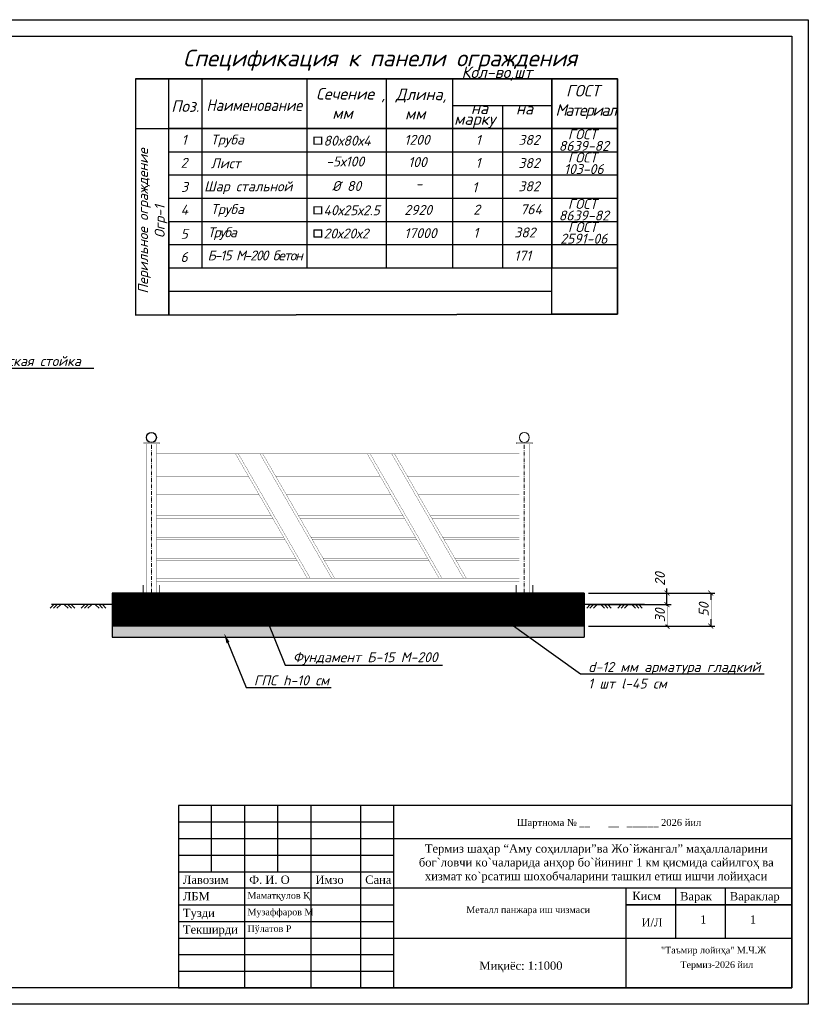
# Model space of a CAD drawing. Header units: metres. Extents: x 733306 to 734033, y 4473325 to 4475372.
# Tile 4 of 27: x 733544 to 733782, y 4473362 to 4473659. Entities that reach past the tile are written whole.
import ezdxf
from ezdxf import colors
from ezdxf.entities.mleader import LeaderData, LeaderLine
from ezdxf.enums import TextEntityAlignment as Align
from ezdxf.math import Vec2, Vec3

# ---------------------------------------------------------------- set-up
doc = ezdxf.new("R2010")
doc.units = ezdxf.units.M
doc.header["$LTSCALE"] = 0.5
doc.header["$MEASUREMENT"] = 0
doc.header["$PDMODE"] = 32
doc.header["$PDSIZE"] = 0.3
doc.linetypes.add('482 Границы районов', pattern=[5, 3, -1, 0, -1])
doc.linetypes.add('CONTI', pattern=[0])
doc.layers.add('.', color=7, linetype='Continuous', lineweight=15)
for name, color, linetype in [('IS-Размеры', 7, 'Continuous'), ('RAMKA', 250, 'CONTI'), ('КОНТУР', 7, 'Continuous'), ('Раз', 7, 'Continuous')]:
    doc.layers.add(name, color=color, linetype=linetype)
doc.styles.add('IS-Основной', font='isocpeui.ttf')
doc.styles.add('ISOCPEUR_1.00', font='isocpeui.ttf')
doc.styles.add('tiyms', font='times.ttf')
doc.styles.add('Гипротранс', font='isocpeui.ttf')
doc.styles.add('стиль1', font='times.ttf')
doc.dimstyles.new('Lexx 25', dxfattribs={"dimtxt": 3, "dimasz": 1.5, "dimexe": 1.25, "dimexo": 1.3, "dimtad": 1, "dimdec": 0, "dimlfac": 25, "dimtxsty": 'Гипротранс', "dimblk": 'ARCHTICK', "dimcen": 2.5, "dimaunit": 1, "dimadec": 3, "dimazin": 0, "dimtfac": 1, "dimtdec": 0, "dimtmove": 0, "dimatfit": 3, "dimfxl": 1, "dimtfill": 1, "dimarcsym": 0})

# ---------------------------------------------------------------- blocks, each defined once
blk = doc.blocks.new('рнегкенгенг')
at = {"layer": 'Раз', "color": 23}
for points in [[(230.911, -602.594), (230.84, -602.663)], [(230.979, -602.595), (230.907, -602.664)], [(231.046, -602.596), (230.975, -602.665)], [(231.129, -602.596), (231.201, -602.665)], [(231.197, -602.595), (231.268, -602.664)], [(231.264, -602.594), (231.335, -602.663)]]:
    blk.add_lwpolyline(points, dxfattribs=at)
blk = doc.blocks.new('_ArchTick')
at = {"color": 0, "linetype": 'ByBlock', "const_width": 0.15}
blk.add_lwpolyline([(-0.5, -0.5), (0.5, 0.5)], dxfattribs=at)
blk = doc.blocks.new('*D80')
at = {"color": 0, "lineweight": -2, "transparency": 16777216}
for p, q in [((733738.9, 4473485.84), (733738.9, 4473492.78)), ((733715.21, 4473485.84), (733740.15, 4473485.84)), ((733738.9, 4473482.35), (733738.9, 4473485.84)), ((733715.21, 4473482.35), (733740.15, 4473482.35))]:
    blk.add_line(p, q, dxfattribs=at)
at = {"layer": 'Defpoints', "color": 0, "transparency": 16777216}
for p in [(733713.91, 4473485.84), (733713.91, 4473482.35), (733738.9, 4473482.35)]:
    blk.add_point(p, dxfattribs=at)
at = {"color": 0, "lineweight": -2, "transparency": 16777216, "xscale": 1.5, "yscale": 1.5, "zscale": 1.5}
for p, rotation in [((733738.9, 4473485.84), 90), ((733738.9, 4473482.35), 270)]:
    blk.add_blockref('_ArchTick', p, dxfattribs=dict(at, rotation=rotation))
at = {"color": 0, "lineweight": 5, "transparency": 16777216, "insert": (733736.77, 4473490.06), "char_height": 3, "attachment_point": 5, "rotation": 90, "style": 'Гипротранс', "bg_fill": 3, "box_fill_scale": 1.25, "bg_fill_color": 256, "bg_fill_true_color": 13158600, "bg_fill_transparency": 0}
blk.add_mtext('20', dxfattribs=at)
blk = doc.blocks.new('*D81')
at = {"color": 0, "lineweight": -2, "transparency": 16777216}
for p, q in [((733715.21, 4473482.35), (733740.15, 4473482.35)), ((733738.9, 4473482.35), (733738.9, 4473475.84)), ((733715.21, 4473475.84), (733740.15, 4473475.84))]:
    blk.add_line(p, q, dxfattribs=at)
at = {"layer": 'Defpoints', "color": 0, "transparency": 16777216}
for p in [(733713.91, 4473482.35), (733713.91, 4473475.84)]:
    blk.add_point(p, dxfattribs=at)
at = {"color": 0, "lineweight": -2, "transparency": 16777216, "xscale": 1.5, "yscale": 1.5, "zscale": 1.5}
for p, rotation in [((733738.9, 4473482.35), 90), ((733738.9, 4473475.84), 270)]:
    blk.add_blockref('_ArchTick', p, dxfattribs=dict(at, rotation=rotation))
at = {"color": 0, "lineweight": 5, "transparency": 16777216, "insert": (733736.77, 4473479.09), "char_height": 3, "attachment_point": 5, "rotation": 90, "style": 'Гипротранс', "bg_fill": 3, "box_fill_scale": 1.25, "bg_fill_color": 256, "bg_fill_true_color": 13158600, "bg_fill_transparency": 0}
blk.add_mtext('30', dxfattribs=at)
at = {"layer": 'Defpoints', "color": 0, "transparency": 16777216}
blk.add_point((733738.9, 4473475.84), dxfattribs=at)
blk = doc.blocks.new('*D82')
at = {"color": 0, "lineweight": -2, "transparency": 16777216}
for p, q in [((733715.21, 4473485.84), (733753.36, 4473485.84)), ((733752.11, 4473485.84), (733752.11, 4473475.84)), ((733715.21, 4473475.84), (733753.36, 4473475.84))]:
    blk.add_line(p, q, dxfattribs=at)
at = {"layer": 'Defpoints', "color": 0, "transparency": 16777216}
for p in [(733713.91, 4473485.84), (733713.91, 4473475.84), (733752.11, 4473475.84)]:
    blk.add_point(p, dxfattribs=at)
at = {"color": 0, "lineweight": -2, "transparency": 16777216, "xscale": 1.5, "yscale": 1.5, "zscale": 1.5}
for p, rotation in [((733752.11, 4473485.84), 90), ((733752.11, 4473475.84), 270)]:
    blk.add_blockref('_ArchTick', p, dxfattribs=dict(at, rotation=rotation))
at = {"color": 0, "lineweight": 5, "transparency": 16777216, "insert": (733749.99, 4473480.84), "char_height": 3, "attachment_point": 5, "rotation": 90, "style": 'Гипротранс', "bg_fill": 3, "box_fill_scale": 1.25, "bg_fill_color": 256, "bg_fill_true_color": 13158600, "bg_fill_transparency": 0}
blk.add_mtext('50', dxfattribs=at)
blk = doc.blocks.new('dfdsfdsf')
at = {"ltscale": 20, "const_width": 0.1}
for points in [[(733358.75, 4473618.36), (733357.5, 4473618.36), (733357.5, 4473618.86), (733362.75, 4473618.86), (733364, 4473618.86), (733364, 4473618.36), (733358.75, 4473618.36)], [(733358.75, 4473558.36), (733358.75, 4473618.36), (733362.75, 4473618.36), (733362.75, 4473558.36), (733358.75, 4473558.36)], [(733508.75, 4473618.36), (733507.5, 4473618.36), (733507.5, 4473618.86), (733512.75, 4473618.86), (733514, 4473618.86), (733514, 4473618.36), (733508.75, 4473618.36)], [(733508.75, 4473558.36), (733508.75, 4473618.36), (733512.75, 4473618.36), (733512.75, 4473558.36), (733508.75, 4473558.36)], [(733362.75, 4473615.61), (733362.75, 4473614.36), (733508.75, 4473614.36), (733508.75, 4473615.61), (733362.75, 4473615.61)], [(733424.59, 4473564.36), (733423.44, 4473564.36), (733394.57, 4473614.36), (733395.73, 4473614.36), (733424.59, 4473564.36)], [(733434.41, 4473564.36), (733433.25, 4473564.36), (733404.39, 4473614.36), (733405.54, 4473614.36), (733434.41, 4473564.36)], [(733477.59, 4473564.36), (733476.44, 4473564.36), (733447.57, 4473614.36), (733448.73, 4473614.36), (733477.59, 4473564.36)], [(733487.41, 4473564.36), (733486.25, 4473564.36), (733457.39, 4473614.36), (733458.54, 4473614.36), (733487.41, 4473564.36)], [(733399.19, 4473606.36), (733399.77, 4473605.36), (733362.75, 4473605.36), (733362.75, 4473606.36), (733399.19, 4473606.36)], [(733410.16, 4473606.36), (733410.74, 4473605.36), (733452.77, 4473605.36), (733452.19, 4473606.36), (733410.16, 4473606.36)], [(733463.16, 4473606.36), (733463.74, 4473605.36), (733508.75, 4473605.36), (733508.75, 4473606.36), (733463.16, 4473606.36)], [(733404.1, 4473597.86), (733362.75, 4473597.86), (733362.75, 4473596.86), (733404.68, 4473596.86), (733404.1, 4473597.86)], [(733415.07, 4473597.86), (733415.65, 4473596.86), (733457.68, 4473596.86), (733457.1, 4473597.86), (733415.07, 4473597.86)], [(733468.07, 4473597.86), (733468.65, 4473596.86), (733508.75, 4473596.86), (733508.75, 4473597.86), (733468.07, 4473597.86)], [(733409.01, 4473589.36), (733362.75, 4473589.36), (733362.75, 4473588.36), (733409.58, 4473588.36), (733409.01, 4473589.36)], [(733419.98, 4473589.36), (733420.55, 4473588.36), (733462.58, 4473588.36), (733462.01, 4473589.36), (733419.98, 4473589.36)], [(733472.98, 4473589.36), (733473.55, 4473588.36), (733508.75, 4473588.36), (733508.75, 4473589.36), (733472.98, 4473589.36)], [(733413.91, 4473580.86), (733362.75, 4473580.86), (733362.75, 4473579.86), (733414.49, 4473579.86), (733413.91, 4473580.86)], [(733424.88, 4473580.86), (733425.46, 4473579.86), (733467.49, 4473579.86), (733466.91, 4473580.86), (733424.88, 4473580.86)], [(733477.88, 4473580.86), (733478.46, 4473579.86), (733508.75, 4473579.86), (733508.75, 4473580.86), (733477.88, 4473580.86)], [(733418.82, 4473572.36), (733362.75, 4473572.36), (733362.75, 4473571.36), (733419.4, 4473571.36), (733418.82, 4473572.36)], [(733429.79, 4473572.36), (733430.37, 4473571.36), (733472.4, 4473571.36), (733471.82, 4473572.36), (733429.79, 4473572.36)], [(733508.75, 4473572.36), (733482.79, 4473572.36), (733483.37, 4473571.36), (733508.75, 4473571.36), (733508.75, 4473572.36)], [(733362.75, 4473564.36), (733362.75, 4473563.11), (733508.75, 4473563.11), (733508.75, 4473564.36), (733362.75, 4473564.36)], [(733358.75, 4473558.36), (733357.5, 4473558.36), (733357.5, 4473557.86), (733362.75, 4473557.86), (733364, 4473557.86), (733364, 4473558.36), (733358.75, 4473558.36)], [(733508.75, 4473558.36), (733507.5, 4473558.36), (733507.5, 4473557.86), (733512.75, 4473557.86), (733514, 4473557.86), (733514, 4473558.36), (733508.75, 4473558.36)]]:
    blk.add_lwpolyline(points, dxfattribs=at)
at = {"linetype": '482 Границы районов', "lineweight": 5}
for points in [[(733360.75, 4473558.36), (733360.75, 4473618.36)], [(733510.75, 4473558.36), (733510.75, 4473618.36)]]:
    blk.add_lwpolyline(points, dxfattribs=at)
at = {"ltscale": 20}
blk.add_circle((733360.75, 4473620.92), 2, dxfattribs=at)
at = {"lineweight": 5}
blk.add_circle((733510.75, 4473620.92), 2, dxfattribs=at)

msp = doc.modelspace()

# ---------------------------------------------------------------- hatches: boundary and pattern name
at = {"layer": '.', "ltscale": 20, "true_color": 0xababab}
h = msp.add_hatch(dxfattribs=at)
h.set_pattern_fill('ANSI31', color=253)
h.set_pattern_definition([(45, (0, 0), (-0.0883883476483, 0.0883883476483), [])])
h.paths.add_polyline_path([(733713.907, 4473475.835), (733713.907, 4473485.835), (733571.509, 4473485.835), (733571.509, 4473475.835)])
h = msp.add_hatch(dxfattribs=at)
h.set_pattern_fill('AR-CONC', color=253, scale=0.25)
h.set_pattern_definition([(50, (0, 0), (1.7931504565, -0.15688033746), [0.1875, -2.0625]), (355, (0, 0), (-0.346878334, 1.88048033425), [0.15, -1.65]), (100.45144446, (0.1494, -0.013), (1.4462721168, 1.7235999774), [0.15935048, -1.75285528]), (46.1842, (0, 0.5), (2.6681033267, -0.413798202), [0.28125, -3.09375]), (96.63563549, (0.2223, 0.4655), (2.3366548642, 2.435296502), [0.239025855, -2.6292844]), (351.18416399, (0, 0.5), (2.3366548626, 2.4352965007), [0.225, -2.4750000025]), (21, (0.25, 0.375), (1.4922676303, -1.00654722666), [0.1875, -2.0625]), (326, (0.25, 0.375), (0.6082883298, 1.8128751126), [0.15, -1.65]), (71.45144474, (0.3744, 0.2911), (2.1005559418, 0.806327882), [0.159350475, -1.75285528]), (37.5, (0, 0), (0.03039963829, 0.83223463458), [0, -1.63, 0, -1.675, 0, -1.65625]), (7.5, (0, 0), (0.6576738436, 0.9860292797), [0, -0.955, 0, -1.5925, 0, -0.63125]), (327.5, (-0.5575, 0), (1.33455609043, -0.05638717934), [0, -0.625, 0, -1.95, 0, -2.5875]), (317.5, (-0.8075, 0), (1.45796542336, 0.25026245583), [0, -0.8125, 0, -1.295, 0, -1.8375])])
h.paths.add_polyline_path([(733618.953, 4473475.835), (733571.509, 4473475.835), (733571.509, 4473472.498), (733620.311, 4473472.498)])
h.paths.add_polyline_path([(733713.907, 4473475.835), (733618.953, 4473475.835), (733620.311, 4473472.498), (733713.907, 4473472.498)])

# ---------------------------------------------------------------- linework, layer by layer
at = {"lineweight": 30}
for p, q in [((733578.548, 4473640.934), (733578.548, 4473569.688)), ((733588.548, 4473640.934), (733588.548, 4473625.934)), ((733588.548, 4473640.934), (733588.548, 4473625.934)), ((733588.548, 4473640.934), (733588.548, 4473625.934)), ((733598.549, 4473640.934), (733598.549, 4473625.934)), ((733630.24, 4473640.934), (733630.24, 4473625.934)), ((733654.211, 4473640.934), (733654.211, 4473625.934)), ((733674.212, 4473640.934), (733674.212, 4473625.934)), ((733704.199, 4473640.934), (733704.199, 4473625.934)), ((733704.199, 4473640.934), (733704.199, 4473625.934)), ((733674.211, 4473632.933), (733704.199, 4473632.934)), ((733588.547, 4473625.934), (733588.547, 4473569.934)), ((733588.548, 4473625.934), (733588.617, 4473569.934)), ((733598.547, 4473625.934), (733598.547, 4473583.934)), ((733630.238, 4473625.934), (733630.239, 4473583.934)), ((733654.21, 4473625.934), (733654.21, 4473583.934)), ((733674.21, 4473625.934), (733674.21, 4473583.934)), ((733704.198, 4473625.934), (733704.198, 4473583.934))]:
    msp.add_line(p, q, dxfattribs=at)
at = {"lineweight": 30, "ltscale": 0.5}
for p, q in [((733689.234, 4473632.933), (733689.234, 4473583.934)), ((733578.548, 4473625.934), (733704.199, 4473625.934))]:
    msp.add_line(p, q, dxfattribs=at)
at = {"ltscale": 0.5}
msp.add_line((733588.548, 4473625.934), (733704.199, 4473625.934), dxfattribs=at)
msp.add_line((733588.548, 4473625.934), (733704.199, 4473625.934))
msp.add_line((733588.548, 4473625.934), (733704.199, 4473625.934))
for points in [[(733305.706, 4473361.78), (733305.706, 4473658.78), (733781.536, 4473658.78), (733781.536, 4473361.78)], [(733325.706, 4473366.78), (733325.706, 4473653.78), (733776.536, 4473653.78), (733776.536, 4473366.78)], [(733591.536, 4473366.78), (733776.536, 4473366.78), (733776.536, 4473421.78), (733591.536, 4473421.78)]]:
    msp.add_lwpolyline(points, close=True)
at = {"lineweight": 35}
for points in [[(733704.199, 4473640.934), (733578.548, 4473640.934)], [(733704.199, 4473640.934), (733588.548, 4473640.934)], [(733724.001, 4473625.934), (733724.001, 4473640.934), (733704.199, 4473640.934)], [(733588.548, 4473625.946), (733704.199, 4473625.934)], [(733704.199, 4473625.934), (733724.001, 4473625.934)], [(733724.001, 4473569.934), (733724.001, 4473625.934)], [(733578.548, 4473569.688), (733724.001, 4473569.934)], [(733704.199, 4473569.934), (733724.001, 4473569.934)]]:
    msp.add_lwpolyline(points, dxfattribs=at)
at = {"lineweight": 30}
for points in [[(733704.199, 4473625.934), (733724.001, 4473625.934)], [(733588.547, 4473583.934), (733704.199, 4473583.934)], [(733588.547, 4473576.934), (733704.199, 4473576.934)]]:
    msp.add_lwpolyline(points, dxfattribs=at)
for points in [[(733588.547, 4473618.934), (733704.199, 4473618.934)], [(733704.199, 4473618.934), (733724.001, 4473618.934)], [(733588.547, 4473611.934), (733704.199, 4473611.934)], [(733704.199, 4473611.934), (733724.001, 4473611.934)], [(733588.574, 4473604.934), (733704.199, 4473604.934)], [(733704.199, 4473604.934), (733724.001, 4473604.934)], [(733588.547, 4473597.934), (733704.199, 4473597.934)], [(733704.199, 4473597.934), (733724.001, 4473597.934)], [(733588.547, 4473590.934), (733704.199, 4473590.934)], [(733704.199, 4473590.934), (733724.001, 4473590.934)], [(733704.199, 4473583.934), (733724.001, 4473583.934)]]:
    msp.add_lwpolyline(points)
at = {"color": 1, "ltscale": 20, "const_width": 0.25}
for points in [[(733577.049, 4473477.486), (733578.863, 4473477.486, 0.4142136), (733580.863, 4473479.486), (733580.863, 4473488.237)], [(733589.672, 4473477.486), (733587.858, 4473477.486, -0.4142136), (733585.858, 4473479.486), (733585.858, 4473488.237)], [(733689.609, 4473477.486), (733691.423, 4473477.486, 0.4142136), (733693.423, 4473479.486), (733693.423, 4473488.237)], [(733702.232, 4473477.486), (733700.418, 4473477.486, -0.4142136), (733698.418, 4473479.486), (733698.418, 4473488.237)]]:
    msp.add_lwpolyline(points, format="xyb", dxfattribs=at)
at = {"ltscale": 20}
for points in [[(733713.907, 4473485.835), (733571.509, 4473485.835)], [(733571.509, 4473485.835), (733571.509, 4473475.835)], [(733713.907, 4473485.835), (733713.907, 4473475.835)], [(733571.509, 4473482.35), (733553.264, 4473482.35)], [(733732.152, 4473482.35), (733713.907, 4473482.35)], [(733713.907, 4473475.835), (733571.509, 4473475.835)], [(733571.509, 4473475.835), (733571.509, 4473472.498)], [(733571.509, 4473472.498), (733713.907, 4473472.498)]]:
    msp.add_lwpolyline(points, dxfattribs=at)
at = {"color": 1, "ltscale": 20}
for points in [[(733580.863, 4473485.835), (733585.858, 4473485.835)], [(733571.509, 4473482.35), (733571.509, 4473482.35)]]:
    msp.add_lwpolyline(points, dxfattribs=at)
at = {"linetype": 'ByBlock'}
msp.add_lwpolyline([(733656.536, 4473411.78), (733776.536, 4473411.78)], dxfattribs=at)
at = {"layer": 'RAMKA'}
for p, q in [((733601.536, 4473401.78), (733601.536, 4473421.78)), ((733611.536, 4473366.78), (733611.536, 4473421.78)), ((733621.536, 4473401.78), (733621.536, 4473421.78)), ((733631.536, 4473366.78), (733631.536, 4473421.78)), ((733646.536, 4473366.78), (733646.536, 4473421.78)), ((733656.536, 4473366.78), (733656.536, 4473421.78)), ((733591.536, 4473416.78), (733656.536, 4473416.78)), ((733591.536, 4473411.78), (733656.536, 4473411.78)), ((733591.536, 4473406.78), (733656.536, 4473406.78)), ((733591.536, 4473401.78), (733656.536, 4473401.78)), ((733776.536, 4473396.78), (733591.532, 4473396.78)), ((733776.536, 4473396.78), (733656.536, 4473396.78)), ((733726.536, 4473366.78), (733726.536, 4473396.78)), ((733741.536, 4473381.78), (733741.536, 4473396.78)), ((733756.536, 4473381.78), (733756.536, 4473396.78)), ((733591.536, 4473391.78), (733656.536, 4473391.78)), ((733726.536, 4473391.78), (733776.536, 4473391.78)), ((733726.536, 4473391.78), (733776.536, 4473391.78)), ((733776.536, 4473391.78), (733726.536, 4473391.78)), ((733776.536, 4473391.78), (733726.536, 4473391.78)), ((733591.536, 4473386.78), (733656.536, 4473386.78)), ((733591.536, 4473381.78), (733776.536, 4473381.78)), ((733591.536, 4473376.78), (733656.536, 4473376.78)), ((733591.536, 4473371.78), (733656.536, 4473371.78))]:
    msp.add_line(p, q, dxfattribs=at)
at = {"layer": 'КОНТУР', "linetype": 'ByBlock', "lineweight": 30}
for p, q in [((733704.199, 4473625.934), (733704.199, 4473640.934)), ((733704.199, 4473625.934), (733704.199, 4473640.934)), ((733704.199, 4473569.934), (733704.199, 4473625.934)), ((733704.199, 4473569.934), (733704.199, 4473625.934))]:
    msp.add_line(p, q, dxfattribs=at)

# ---------------------------------------------------------------- block references
at = {"color": 1, "xscale": 0.75, "yscale": 0.75, "zscale": 0.75}
msp.add_blockref('dfdsfdsf', (183562.795, 1118317.066), dxfattribs=at)
at = {"linetype": 'Continuous', "xscale": 15, "yscale": 15, "zscale": 15, "rotation": 359.9999999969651}
for p in [(730090.234, 4482521.256), (730099.596, 4482521.256), (730252.07, 4482521.256), (730261.432, 4482521.256)]:
    msp.add_blockref('рнегкенгенг', p, dxfattribs=at)

# ---------------------------------------------------------------- texts
at = {"style": 'Гипротранс'}
for s, height, p in [('     на', 3.5, (733668.605, 4473630.319)), ('     на', 3.5, (733682.192, 4473630.185)), ('марку', 3.5, (733674.677, 4473627.063)), ('ГОСТ', 3, (733709.017, 4473622.71)), ('382', 3, (733694.063, 4473621.026)), ('382', 3, (733694.063, 4473614.026)), ('ГОСТ', 3, (733709.017, 4473615.71)), ('382', 3, (733694.063, 4473607.026)), ('1', 3, (733680.146, 4473606.711)), ('ГОСТ', 3, (733709.017, 4473601.71)), ('ГОСТ', 3, (733709.017, 4473594.71))]:
    msp.add_text(s, height=height, dxfattribs=at).set_placement(p)
at = {"style": 'ISOCPEUR_1.00'}
for s, p in [('8639-82', (733713.813, 4473620.721)), ('103-06', (733713.813, 4473613.721)), ('8639-82', (733713.813, 4473599.721)), ('2591-06', (733713.813, 4473592.721))]:
    msp.add_text(s, height=3, dxfattribs=at).set_placement(p, align=Align.MIDDLE)
at = {"attachment_point": 1, "style": 'Гипротранс'}
for s, width, insert, char_height in [('Спецификация к панели ограждения ', 179.58502, (733592.878, 4473649.72), 5), ('\\pi12.475;  Кол-во,шт', 29.56774, (733676.932, 4473644.675), 3.5), ('\\pi12.239;Сечение ,\\P\\pi17.111;мм', 38.2381, (733620.81, 4473638.181), 3.5), ('\\pi32.834;  ГОСТ \\P\\pi0;{\\T0.85;                  Материал }', 63.5122, (733671.151, 4473639.114), 3.5), ('\\pi14.169;\\PДлина,\\P\\pi16.949;мм', 37.91347, (733642.907, 4473643.839), 3.5), ('Поз.', 34.33768, (733589.323, 4473634.457), 3.5), ('1', 34.33768, (733592.49, 4473624.062), 3), ('2', 34.33768, (733592.173, 4473617.107), 3), ('Шар стальной', 34.33768, (733599.266, 4473610.014), 3), ('%%C 80', 34.33768, (733637.836, 4473610.113), 3), ('3', 34.33768, (733592.279, 4473609.843), 3), ('4', 34.33768, (733592.173, 4473602.942), 3), ('5', 34.33768, (733592.173, 4473595.683), 3), ('6', 34.33768, (733592.137, 4473588.683), 3)]:
    msp.add_mtext_dynamic_manual_height_columns(s, width=width, gutter_width=12.5, heights=[0], dxfattribs=dict(at, insert=insert, char_height=char_height))
at = {"lineweight": 30, "insert": (733579.358, 4473570.521), "char_height": 3, "attachment_point": 1, "rotation": 90, "style": 'ISOCPEUR_1.00'}
msp.add_mtext_dynamic_manual_height_columns('\\pi5.6286;Перильное ограждение \\P\\pi22.409;Огр-1', width=55.40045, gutter_width=0, heights=[12.204], dxfattribs=at)
at = {"insert": (733599.969, 4473634.747), "char_height": 3.5, "attachment_point": 1, "line_spacing_factor": 0.8, "style": 'Гипротранс'}
msp.add_mtext_dynamic_manual_height_columns('{\\W0.9;Наименование\\W0.7; }', width=87.46927, gutter_width=12.5, heights=[0], dxfattribs=at)
at = {"char_height": 3, "attachment_point": 1, "style": 'Гипротранс'}
for s, insert, width in [('Труба', (733601.264, 4473624.125), 34.33768), ('{\\fISOCPEUR|b0|i0|c204|p34;\\H1.12x;\\C7;□\\fISOCPEUR|b0|i1|c204|p34;\\H0.89286x;80х80х4}', (733631.861, 4473624.148), 34.33768), ('1200', (733659.67, 4473624.051), 9.53292), ('1', (733681.212, 4473623.988), 8.24369), ('Лист', (733601.264, 4473616.965), 34.33768), (' -5х100', (733634.147, 4473617.501), 34.33768), ('100', (733660.827, 4473617.33), 10.7108), ('1', (733681.137, 4473617.069), 8.24369), ('-', (733663.093, 4473610.812), 3.21165), ('Труба', (733601.264, 4473603.125), 34.33768), ('{\\fISOCPEUR|b0|i0|c204|p34;\\H1.12x;\\C7;□\\fISOCPEUR|b0|i1|c204|p34;\\H0.89286x;40х25х2.5}', (733631.861, 4473603.148), 34.33768), ('2920', (733659.659, 4473602.892), 9.68546), ('2', (733680.456, 4473602.988), 8.24369), ('764', (733694.648, 4473603.098), 3.21165), ('{\\T0.8;Труба}', (733600.322, 4473596.159), 34.33768), ('{\\fISOCPEUR|b0|i0|c204|p34;\\H1.12x;\\C7;□\\fISOCPEUR|b0|i1|c204|p34;\\H0.89286x;20х20х2}', (733631.861, 4473596.148), 34.33768), ('17000', (733659.659, 4473595.892), 9.68546), ('1', (733680.456, 4473595.988), 8.24369), ('382', (733692.808, 4473596.098), 8.2788), ('{\\T0.8;Б-15 М-200 бетон}', (733600.286, 4473589.159), 34.33768), ('171', (733692.808, 4473589.098), 8.2788)]:
    msp.add_mtext(s, dxfattribs=dict(at, insert=insert, width=width))
at = {"layer": 'RAMKA', "lineweight": 13, "style": 'стиль1'}
msp.add_text('Шартнома № __       __   ______ 2026 йил', height=2.1, rotation=359.99993, dxfattribs=at).set_placement((733693.638, 4473415.581))
at = {"layer": 'RAMKA', "style": 'tiyms'}
for s, height, p in [('"Таъмир лойиҳа" М.Ч.Ж ', 2, (733737.104, 4473377.117)), ('Миқиёс: 1:1000', 2.5, (733682.306, 4473372.191)), ('Термиз-2026 йил', 2, (733742.962, 4473372.742))]:
    msp.add_text(s, height=height, dxfattribs=at).set_placement(p)
at = {"layer": 'RAMKA', "color": 1, "attachment_point": 1, "style": 'tiyms'}
for s, insert, char_height, width in [('\\pi3.1155;{\\C256;Термиз шаҳар “Aму соҳиллари”ва Жо`йжангал” маҳаллаларини \\P\\pi1.3023;бог`ловчи ко`чаларида анҳор бо`йининг 1 км қисмида сайилгоҳ ва \\P\\pi3.1263;хизмат ко`рсатиш шохобчаларини ташкил етиш ишчи лойиҳаси}', (733662.744, 4473410.018), 2.5, 107.11426), ('\\pi12.508;{\\C256;Металл панжара иш чизмаси}', (733665.866, 4473391.293), 2, 61.36829)]:
    msp.add_mtext(s, dxfattribs=dict(at, insert=insert, char_height=char_height, width=width))
at = {"layer": 'RAMKA', "attachment_point": 1, "style": 'tiyms'}
for s, insert, char_height, width in [('{\\fTimes New Roman|b0|i0|c204|p18;Лавозим}', (733592.864, 4473400.619), 2.5, 20), ('{\\fTimes New Roman|b0|i0|c204|p18;Лавозим}', (733592.864, 4473400.619), 2.5, 20), ('{\\fTimes New Roman|b0|i0|c204|p18;Ф. И. О}', (733612.864, 4473400.619), 2.5, 20), ('{\\fTimes New Roman|b0|i0|c204|p18;Ф. И. О}', (733612.864, 4473400.619), 2.5, 20), ('{\\fTimes New Roman|b0|i0|c204|p18;Имзо}', (733632.864, 4473400.619), 2.5, 20), ('{\\fTimes New Roman|b0|i0|c204|p18;Имзо}', (733632.864, 4473400.619), 2.5, 20), ('{\\fTimes New Roman|b0|i0|c204|p18;Сана}', (733647.864, 4473400.619), 2.5, 20), ('{\\fTimes New Roman|b0|i0|c204|p18;Сана}', (733647.864, 4473400.619), 2.5, 20), ('{\\fTimes New Roman|b0|i0|c204|p18;ЛБМ}', (733592.864, 4473395.619), 2.5, 20), ('Маматқулов Қ', (733612.348, 4473395.619), 2, 24.34622), ('{\\fTimes New Roman|b0|i0|c204|p18;Кисм}', (733728.438, 4473395.716), 2.5, 20), ('{\\fTimes New Roman|b0|i0|c204|p18;Варак}', (733742.864, 4473395.619), 2.5, 20), ('{\\fTimes New Roman|b0|i0|c204|p18;Вараклар}', (733757.864, 4473395.619), 2.5, 20), ('Тузди', (733592.864, 4473390.619), 2.5, 20), ('Музаффаров М', (733612.348, 4473390.619), 2, 24.34622), ('{\\fTimes New Roman|b0|i0|c204|p18;И/Л}', (733731.21, 4473387.759), 2.5, 20), ('1', (733748.924, 4473388.635), 2.5, 20), ('1', (733763.924, 4473388.635), 2.5, 20), ('{\\fTimes New Roman|b0|i0|c204|p18;Текширди}', (733592.864, 4473385.619), 2.5, 20), ('Пўлатов Р', (733612.348, 4473385.619), 2, 24.34622)]:
    msp.add_mtext(s, dxfattribs=dict(at, insert=insert, char_height=char_height, width=width))

# ---------------------------------------------------------------- leaders
at = {"layer": 'IS-Размеры'}
ml = msp.add_multileader_mtext('Standard', dxfattribs=at)
ml.set_content('Металлическая стойка', color=256, style='IS-Основной')
ml.set_leader_properties()
ml.build(insert=Vec2(0, 0))
ml.multileader.update_dxf_attribs({"text_left_attachment_type": 6, "text_right_attachment_type": 6, "arrow_head_size": 3})
ctx = ml.context
ctx.base_point, ctx.char_height, ctx.arrow_head_size, ctx.plane_origin = Vec3(733517.731, 4473553.706), 3, 3, Vec3(733834.335, 4473638.193)
ctx.left_attachment, ctx.right_attachment = 6, 6
notes = []
notes.append((ctx, [(1, (1, 1, 0), (733517.418, 4473553.706), (1, 0), 0.314, [(0, [(733510.754, 4473564.523)], 0, [])])]))
ctx.mtext.insert, ctx.mtext.flow_direction = Vec3(733519.731, 4473557.306), 5
ml = msp.add_multileader_mtext('Standard', dxfattribs=at)
ml.set_content('Фундамент Б-15 М-200', color=256, style='IS-Основной')
ml.set_leader_properties()
ml.build(insert=Vec2(0, 0))
ml.multileader.update_dxf_attribs({"text_left_attachment_type": 6, "text_right_attachment_type": 6, "arrow_head_size": 3})
ctx = ml.context
ctx.base_point, ctx.char_height, ctx.arrow_head_size, ctx.plane_origin = Vec3(733624.05, 4473464.079), 3, 3, Vec3(733940.654, 4473548.566)
ctx.left_attachment, ctx.right_attachment = 6, 6
notes.append((ctx, [(1, (1, 1, 0), (733623.737, 4473464.079), (1, 0), 0.314, [(0, [(733617.119, 4473480.341)], 0, [])])]))
ctx.mtext.insert, ctx.mtext.flow_direction = Vec3(733626.05, 4473467.979), 5
ml = msp.add_multileader_mtext('Standard', dxfattribs=at)
ml.set_content('d-12 мм арматура гладкий\\P1 шт l-45 см', color=256, style='IS-Основной')
ml.set_leader_properties()
ml.build(insert=Vec2(0, 0))
ml.multileader.update_dxf_attribs({"text_left_attachment_type": 6, "text_right_attachment_type": 6, "arrow_head_size": 3})
ctx = ml.context
ctx.base_point, ctx.char_height, ctx.arrow_head_size, ctx.plane_origin = Vec3(733713.099, 4473461.432), 3, 3, Vec3(734029.703, 4473545.919)
ctx.left_attachment, ctx.right_attachment = 6, 6
notes.append((ctx, [(1, (1, 1, 0), (733712.786, 4473461.432), (1, 0), 0.314, [(1, [(733700.418, 4473477.486), (733690.516, 4473477.486)], 0, [])])]))
ctx.mtext.insert, ctx.mtext.flow_direction = Vec3(733715.099, 4473465.032), 5
ml = msp.add_multileader_mtext('Standard', dxfattribs=at)
ml.set_content('ГПС h-10 см', color=256, style='IS-Основной')
ml.set_leader_properties()
ml.build(insert=Vec2(0, 0))
ml.multileader.update_dxf_attribs({"text_left_attachment_type": 6, "text_right_attachment_type": 6, "arrow_head_size": 3})
ctx = ml.context
ctx.base_point, ctx.char_height, ctx.arrow_head_size, ctx.plane_origin = Vec3(733612.265, 4473457.39), 3, 3, Vec3(733928.869, 4473541.877)
ctx.left_attachment, ctx.right_attachment = 6, 6
notes.append((ctx, [(1, (1, 1, 0), (733611.952, 4473457.39), (1, 0), 0.314, [(0, [(733605.334, 4473473.652)], 0, [])])]))
ctx.mtext.insert, ctx.mtext.flow_direction = Vec3(733614.265, 4473460.99), 5
for ctx, leaders in notes:
    for number, flags, end, landing, length, lines in leaders:
        leader = LeaderData()
        leader.index, (leader.has_last_leader_line, leader.has_dogleg_vector, leader.attachment_direction) = number, flags
        leader.last_leader_point, leader.dogleg_vector, leader.dogleg_length = Vec3(end), Vec3(landing), length
        for number, points, colour, breaks in lines:
            line = LeaderLine()
            line.index, line.vertices, line.color, line.breaks = number, Vec3.list(points), colors.encode_raw_color(colour), breaks
            leader.lines.append(line)
        ctx.leaders.append(leader)

# ---------------------------------------------------------------- next in the draw order: dimensions: what is measured, and where the dimension line sits
at = {"lineweight": 5}
dim = msp.add_linear_dim(base=(733738.896, 4473482.35), p1=(733713.907, 4473485.835), p2=(733713.907, 4473482.35), angle=90, text='20', dimstyle='Lexx 25', dxfattribs=at)
dim.commit()
dim.dimension.update_dxf_attribs({"geometry": '*D80', "text_midpoint": (733738.896, 4473490.059), "dimtype": 160})

# ---------------------------------------------------------------- next in the draw order: dimensions: what is measured, and where the dimension line sits
dim = msp.add_linear_dim(base=(733738.896, 4473475.835), p1=(733713.907, 4473482.35), p2=(733713.907, 4473475.835), angle=90, text='30', dimstyle='Lexx 25', dxfattribs=at)
dim.commit()
dim.dimension.update_dxf_attribs({"geometry": '*D81', "text_midpoint": (733736.771, 4473479.093)})

# ---------------------------------------------------------------- next in the draw order: dimensions: what is measured, and where the dimension line sits
dim = msp.add_linear_dim(base=(733752.11, 4473475.835), p1=(733713.907, 4473485.835), p2=(733713.907, 4473475.835), angle=90, text='50', dimstyle='Lexx 25', dxfattribs=at)
dim.commit()
dim.dimension.update_dxf_attribs({"geometry": '*D82', "text_midpoint": (733749.985, 4473480.835)})

# ---------------------------------------------------------------- next in the draw order: linework, layer by layer
at = {"ltscale": 20}
msp.add_lwpolyline([(733713.907, 4473475.835), (733713.907, 4473472.498)], dxfattribs=at)

doc.saveas('drawing.dxf')
